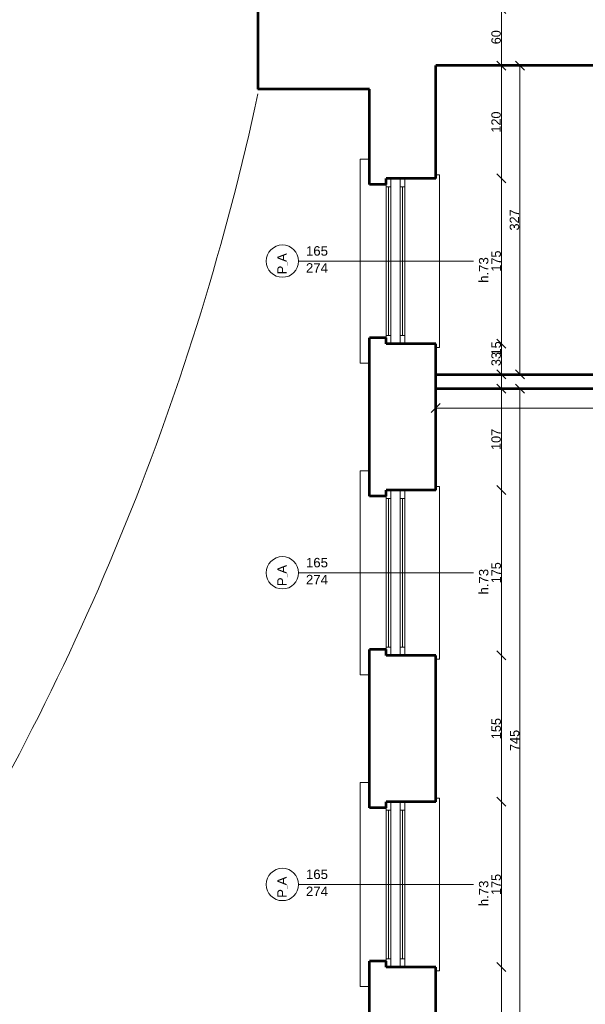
# Model space of a CAD drawing. Header units: inches. Extents: x -21887 to 84279, y -131485 to 67836.
# Tile 48 of 256: x -9920 to -3937, y -10358 to 67. Entities that reach past the tile are written whole.
import ezdxf

# ---------------------------------------------------------------- set-up
doc = ezdxf.new("R2010")
doc.units = ezdxf.units.IN
doc.header["$MEASUREMENT"] = 0
doc.layers.get('0').update_dxf_attribs({"lineweight": 13})
doc.layers.get('Defpoints').update_dxf_attribs({"lineweight": 13})
for name, color, linetype, lineweight in [('AI_MURY', 7, 'Continuous', 53), ('Dimensioning', 7, 'Continuous', 13), ('DRZWI', 7, 'Continuous', 13), ('dzialowki', 7, 'Continuous', 53), ('schodzy', 7, 'Continuous', 13)]:
    doc.layers.add(name, color=color, linetype=linetype, lineweight=lineweight)
doc.styles.add('GENERATED_STYLE_7', font='txt')
doc.styles.add('Style-Courier New', font='txt')
doc.dimstyles.new('Dimstyle_4', dxfattribs={"dimtxt": 100, "dimasz": 95, "dimexe": 0, "dimexo": 0, "dimgap": 0.09, "dimtad": 1, "dimdec": 0, "dimlfac": 0.1, "dimzin": 0, "dimdsep": 46, "dimlunit": 5, "dimtxsty": 'GENERATED_STYLE_7', "dimblk": 'ARROWHEAD_6', "dimcen": 0.09, "dimclrd": 161, "dimclre": 161, "dimclrt": 7, "dimadec": 0, "dimazin": 0, "dimtfac": 1, "dimtdec": 0, "dimtmove": 0, "dimatfit": 3, "dimfxl": 0, "dimtolj": 1, "dimtzin": 0, "dimarcsym": 0})
doc.dimstyles.new('Dimstyle_5', dxfattribs={"dimtxt": 100, "dimasz": 95, "dimexe": 0.18, "dimexo": 0, "dimgap": 0.09, "dimtad": 1, "dimtih": 1, "dimtoh": 1, "dimdec": 0, "dimlfac": 0.1, "dimzin": 0, "dimdsep": 46, "dimlunit": 5, "dimtxsty": 'GENERATED_STYLE_7', "dimblk": 'ARROWHEAD_6', "dimcen": 0.09, "dimclrd": 161, "dimclre": 161, "dimclrt": 7, "dimadec": 0, "dimazin": 0, "dimtfac": 1, "dimtdec": 0, "dimtmove": 0, "dimatfit": 3, "dimfxl": 0, "dimtolj": 1, "dimtzin": 0, "dimarcsym": 0})

# ---------------------------------------------------------------- blocks, each defined once
blk = doc.blocks.new('ARROWHEAD_6')
at = {"color": 0, "linetype": 'Continuous'}
for p, q in [((0, 0), (-1, 0)), ((-0.5, -0.5), (0.5, 0.5))]:
    blk.add_line(p, q, dxfattribs=at)
blk = doc.blocks.new('*U248')
at = {"layer": 'Defpoints', "color": 0, "linetype": 'Continuous'}
for p in [(-4629, -419), (-4629, -419), (-4629, -3689)]:
    blk.add_point(p, dxfattribs=at)
at = {"layer": 'Dimensioning', "color": 161, "linetype": 'Continuous', "lineweight": -2}
blk.add_line((-4629, -3594), (-4629, -514), dxfattribs=at)
at = {"layer": 'Dimensioning', "color": 161, "linetype": 'Continuous', "lineweight": -2, "xscale": 95, "yscale": 95, "zscale": 95}
for p, rotation in [((-4629, -419), 90), ((-4629, -3689), 270)]:
    blk.add_blockref('ARROWHEAD_6', p, dxfattribs=dict(at, rotation=rotation))
at = {"layer": 'Dimensioning', "color": 7, "linetype": 'Continuous', "insert": (-4686, -2054), "char_height": 100, "attachment_point": 5, "rotation": 90, "style": 'GENERATED_STYLE_7'}
blk.add_mtext('327', dxfattribs=at)
blk = doc.blocks.new('*D2016')
at = {"layer": 'Defpoints'}
for p in [(-4629, -419), (-4629, -419), (-4629, -2054), (-4629, -3689)]:
    blk.add_point(p, dxfattribs=at)
at = {"layer": 'Dimensioning', "color": 161, "linetype": 'Continuous'}
blk.add_blockref('*U248', (0, 0), dxfattribs=at)
blk = doc.blocks.new('*U249')
at = {"layer": 'Defpoints', "color": 0, "linetype": 'Continuous'}
for p in [(-4629, -3839), (-4629, -3839), (-4629, -11289)]:
    blk.add_point(p, dxfattribs=at)
at = {"layer": 'Dimensioning', "color": 161, "linetype": 'Continuous', "lineweight": -2}
blk.add_line((-4629, -11194), (-4629, -3934), dxfattribs=at)
at = {"layer": 'Dimensioning', "color": 161, "linetype": 'Continuous', "lineweight": -2, "xscale": 95, "yscale": 95, "zscale": 95}
for p, rotation in [((-4629, -3839), 90), ((-4629, -11289), 270)]:
    blk.add_blockref('ARROWHEAD_6', p, dxfattribs=dict(at, rotation=rotation))
at = {"layer": 'Dimensioning', "color": 7, "linetype": 'Continuous', "insert": (-4684, -7564), "char_height": 100, "attachment_point": 5, "rotation": 90, "style": 'GENERATED_STYLE_7'}
blk.add_mtext('745', dxfattribs=at)
blk = doc.blocks.new('*D2017')
at = {"layer": 'Defpoints'}
for p in [(-4629, -3839), (-4629, -3839), (-4629, -7564), (-4629, -11289)]:
    blk.add_point(p, dxfattribs=at)
at = {"layer": 'Dimensioning', "color": 161, "linetype": 'Continuous'}
blk.add_blockref('*U249', (0, 0), dxfattribs=at)
blk = doc.blocks.new('*U251')
at = {"layer": 'Defpoints', "color": 0, "linetype": 'Continuous'}
for p in [(-5109, 181), (-4824, 181), (-5151, -419)]:
    blk.add_point(p, dxfattribs=at)
at = {"layer": 'Dimensioning', "color": 161, "linetype": 'Continuous', "lineweight": -2}
for p, q in [((-4824, 181), (-4824, 181)), ((-4824, -324), (-4824, 86)), ((-4824, -419), (-4824, -419))]:
    blk.add_line(p, q, dxfattribs=at)
at = {"layer": 'Dimensioning', "color": 161, "linetype": 'Continuous', "lineweight": -2, "xscale": 95, "yscale": 95, "zscale": 95}
for p, rotation in [((-4824, 181), 90), ((-4824, -419), 270)]:
    blk.add_blockref('ARROWHEAD_6', p, dxfattribs=dict(at, rotation=rotation))
at = {"layer": 'Dimensioning', "color": 7, "linetype": 'Continuous', "insert": (-4880, -119), "char_height": 100, "attachment_point": 5, "rotation": 90, "style": 'GENERATED_STYLE_7'}
blk.add_mtext('60', dxfattribs=at)
blk = doc.blocks.new('*D2019')
at = {"layer": 'Defpoints'}
for p in [(-5109, 181), (-4824, 181), (-4824, -119), (-5151, -419)]:
    blk.add_point(p, dxfattribs=at)
at = {"layer": 'Dimensioning', "color": 161, "linetype": 'Continuous'}
blk.add_blockref('*U251', (0, 0), dxfattribs=at)
blk = doc.blocks.new('*U511')
at = {"layer": 'Defpoints', "color": 0, "linetype": 'Continuous'}
for p in [(-5648, -9964), (-4824, -9964), (-4824, -11289)]:
    blk.add_point(p, dxfattribs=at)
at = {"layer": 'Dimensioning', "color": 161, "linetype": 'Continuous', "lineweight": -2}
for p, q in [((-4824, -9964), (-4824, -9964)), ((-4824, -11194), (-4824, -10059))]:
    blk.add_line(p, q, dxfattribs=at)
at = {"layer": 'Dimensioning', "color": 161, "linetype": 'Continuous', "lineweight": -2, "xscale": 95, "yscale": 95, "zscale": 95}
for p, rotation in [((-4824, -9964), 90), ((-4824, -11289), 270)]:
    blk.add_blockref('ARROWHEAD_6', p, dxfattribs=dict(at, rotation=rotation))
at = {"layer": 'Dimensioning', "color": 7, "linetype": 'Continuous', "insert": (-4880, -10627), "char_height": 100, "attachment_point": 5, "rotation": 90, "style": 'GENERATED_STYLE_7'}
blk.add_mtext('132', dxfattribs=at)
blk = doc.blocks.new('*D2735')
at = {"layer": 'Defpoints'}
for p in [(-5648, -9964), (-4824, -9964), (-4824, -10627), (-4824, -11289)]:
    blk.add_point(p, dxfattribs=at)
at = {"layer": 'Dimensioning', "color": 161, "linetype": 'Continuous'}
blk.add_blockref('*U511', (0, 0), dxfattribs=at)
blk = doc.blocks.new('*U512')
at = {"layer": 'Defpoints', "color": 0, "linetype": 'Continuous'}
for p in [(-5659, -8214), (-4824, -8214), (-5648, -9964)]:
    blk.add_point(p, dxfattribs=at)
at = {"layer": 'Dimensioning', "color": 161, "linetype": 'Continuous', "lineweight": -2}
for p, q in [((-4824, -8214), (-4824, -8214)), ((-4824, -9869), (-4824, -8309)), ((-4824, -9964), (-4824, -9964))]:
    blk.add_line(p, q, dxfattribs=at)
at = {"layer": 'Dimensioning', "color": 161, "linetype": 'Continuous', "lineweight": -2, "xscale": 95, "yscale": 95, "zscale": 95}
for p, rotation in [((-4824, -8214), 90), ((-4824, -9964), 270)]:
    blk.add_blockref('ARROWHEAD_6', p, dxfattribs=dict(at, rotation=rotation))
at = {"layer": 'Dimensioning', "color": 7, "linetype": 'Continuous', "insert": (-4879, -9089), "char_height": 100, "attachment_point": 5, "rotation": 90, "style": 'GENERATED_STYLE_7'}
blk.add_mtext('175', dxfattribs=at)
blk = doc.blocks.new('*D2736')
at = {"layer": 'Defpoints'}
for p in [(-5659, -8214), (-4824, -8214), (-4824, -9089), (-5648, -9964)]:
    blk.add_point(p, dxfattribs=at)
at = {"layer": 'Dimensioning', "color": 161, "linetype": 'Continuous'}
blk.add_blockref('*U512', (0, 0), dxfattribs=at)
blk = doc.blocks.new('*U513')
at = {"layer": 'Defpoints', "color": 0, "linetype": 'Continuous'}
for p in [(-5782, -6664), (-4824, -6664), (-5659, -8214)]:
    blk.add_point(p, dxfattribs=at)
at = {"layer": 'Dimensioning', "color": 161, "linetype": 'Continuous', "lineweight": -2}
for p, q in [((-4824, -6664), (-4824, -6664)), ((-4824, -8119), (-4824, -6759)), ((-4824, -8214), (-4824, -8214))]:
    blk.add_line(p, q, dxfattribs=at)
at = {"layer": 'Dimensioning', "color": 161, "linetype": 'Continuous', "lineweight": -2, "xscale": 95, "yscale": 95, "zscale": 95}
for p, rotation in [((-4824, -6664), 90), ((-4824, -8214), 270)]:
    blk.add_blockref('ARROWHEAD_6', p, dxfattribs=dict(at, rotation=rotation))
at = {"layer": 'Dimensioning', "color": 7, "linetype": 'Continuous', "insert": (-4879, -7439), "char_height": 100, "attachment_point": 5, "rotation": 90, "style": 'GENERATED_STYLE_7'}
blk.add_mtext('155', dxfattribs=at)
blk = doc.blocks.new('*D2737')
at = {"layer": 'Defpoints'}
for p in [(-5782, -6664), (-4824, -6664), (-4824, -7439), (-5659, -8214)]:
    blk.add_point(p, dxfattribs=at)
at = {"layer": 'Dimensioning', "color": 161, "linetype": 'Continuous'}
blk.add_blockref('*U513', (0, 0), dxfattribs=at)
blk = doc.blocks.new('*U514')
at = {"layer": 'Defpoints', "color": 0, "linetype": 'Continuous'}
for p in [(-5844, -4914), (-4824, -4914), (-5782, -6664)]:
    blk.add_point(p, dxfattribs=at)
at = {"layer": 'Dimensioning', "color": 161, "linetype": 'Continuous', "lineweight": -2}
for p, q in [((-4824, -4914), (-4824, -4914)), ((-4824, -6569), (-4824, -5009)), ((-4824, -6664), (-4824, -6664))]:
    blk.add_line(p, q, dxfattribs=at)
at = {"layer": 'Dimensioning', "color": 161, "linetype": 'Continuous', "lineweight": -2, "xscale": 95, "yscale": 95, "zscale": 95}
for p, rotation in [((-4824, -4914), 90), ((-4824, -6664), 270)]:
    blk.add_blockref('ARROWHEAD_6', p, dxfattribs=dict(at, rotation=rotation))
at = {"layer": 'Dimensioning', "color": 7, "linetype": 'Continuous', "insert": (-4879, -5789), "char_height": 100, "attachment_point": 5, "rotation": 90, "style": 'GENERATED_STYLE_7'}
blk.add_mtext('175', dxfattribs=at)
blk = doc.blocks.new('*D2738')
at = {"layer": 'Defpoints'}
for p in [(-5844, -4914), (-4824, -4914), (-4824, -5789), (-5782, -6664)]:
    blk.add_point(p, dxfattribs=at)
at = {"layer": 'Dimensioning', "color": 161, "linetype": 'Continuous'}
blk.add_blockref('*U514', (0, 0), dxfattribs=at)
blk = doc.blocks.new('*U515')
at = {"layer": 'Defpoints', "color": 0, "linetype": 'Continuous'}
for p in [(-5411, -3839), (-4824, -3839), (-5844, -4914)]:
    blk.add_point(p, dxfattribs=at)
at = {"layer": 'Dimensioning', "color": 161, "linetype": 'Continuous', "lineweight": -2}
for p, q in [((-4824, -3839), (-4824, -3839)), ((-4824, -4819), (-4824, -3934)), ((-4824, -4914), (-4824, -4914))]:
    blk.add_line(p, q, dxfattribs=at)
at = {"layer": 'Dimensioning', "color": 161, "linetype": 'Continuous', "lineweight": -2, "xscale": 95, "yscale": 95, "zscale": 95}
for p, rotation in [((-4824, -3839), 90), ((-4824, -4914), 270)]:
    blk.add_blockref('ARROWHEAD_6', p, dxfattribs=dict(at, rotation=rotation))
at = {"layer": 'Dimensioning', "color": 7, "linetype": 'Continuous', "insert": (-4880, -4377), "char_height": 100, "attachment_point": 5, "rotation": 90, "style": 'GENERATED_STYLE_7'}
blk.add_mtext('107', dxfattribs=at)
blk = doc.blocks.new('*D2739')
at = {"layer": 'Defpoints'}
for p in [(-5411, -3839), (-4824, -3839), (-4824, -4377), (-5844, -4914)]:
    blk.add_point(p, dxfattribs=at)
at = {"layer": 'Dimensioning', "color": 161, "linetype": 'Continuous'}
blk.add_blockref('*U515', (0, 0), dxfattribs=at)
blk = doc.blocks.new('*U516')
at = {"layer": 'Defpoints', "color": 0, "linetype": 'Continuous'}
for p in [(-5426, -3689), (-4824, -3689), (-5411, -3839)]:
    blk.add_point(p, dxfattribs=at)
at = {"layer": 'Dimensioning', "color": 161, "linetype": 'Continuous', "lineweight": -2}
for p, q in [((-4824, -3594), (-4824, -3326)), ((-4824, -3689), (-4824, -3689)), ((-4824, -3839), (-4824, -3689)), ((-4824, -3839), (-4824, -3839)), ((-4824, -3934), (-4824, -4029))]:
    blk.add_line(p, q, dxfattribs=at)
at = {"layer": 'Dimensioning', "color": 161, "linetype": 'Continuous', "lineweight": -2, "xscale": 95, "yscale": 95, "zscale": 95}
for p, rotation in [((-4824, -3689), 270), ((-4824, -3839), 90)]:
    blk.add_blockref('ARROWHEAD_6', p, dxfattribs=dict(at, rotation=rotation))
at = {"layer": 'Dimensioning', "color": 7, "linetype": 'Continuous', "insert": (-4879, -3413), "char_height": 100, "attachment_point": 5, "rotation": 90, "style": 'GENERATED_STYLE_7'}
blk.add_mtext('15', dxfattribs=at)
blk = doc.blocks.new('*D2740')
at = {"layer": 'Defpoints'}
for p in [(-4824, -3413), (-5426, -3689), (-4824, -3689), (-5411, -3839)]:
    blk.add_point(p, dxfattribs=at)
at = {"layer": 'Dimensioning', "color": 161, "linetype": 'Continuous'}
blk.add_blockref('*U516', (0, 0), dxfattribs=at)
blk = doc.blocks.new('*U517')
at = {"layer": 'Defpoints', "color": 0, "linetype": 'Continuous'}
for p in [(-5629, -3364), (-4824, -3364), (-5426, -3689)]:
    blk.add_point(p, dxfattribs=at)
at = {"layer": 'Dimensioning', "color": 161, "linetype": 'Continuous', "lineweight": -2}
for p, q in [((-4824, -3364), (-4824, -3364)), ((-4824, -3594), (-4824, -3459)), ((-4824, -3689), (-4824, -3689))]:
    blk.add_line(p, q, dxfattribs=at)
at = {"layer": 'Dimensioning', "color": 161, "linetype": 'Continuous', "lineweight": -2, "xscale": 95, "yscale": 95, "zscale": 95}
for p, rotation in [((-4824, -3364), 90), ((-4824, -3689), 270)]:
    blk.add_blockref('ARROWHEAD_6', p, dxfattribs=dict(at, rotation=rotation))
at = {"layer": 'Dimensioning', "color": 7, "linetype": 'Continuous', "insert": (-4880, -3527), "char_height": 100, "attachment_point": 5, "rotation": 90, "style": 'GENERATED_STYLE_7'}
blk.add_mtext('33', dxfattribs=at)
blk = doc.blocks.new('*D2741')
at = {"layer": 'Defpoints'}
for p in [(-5629, -3364), (-4824, -3364), (-4824, -3527), (-5426, -3689)]:
    blk.add_point(p, dxfattribs=at)
at = {"layer": 'Dimensioning', "color": 161, "linetype": 'Continuous'}
blk.add_blockref('*U517', (0, 0), dxfattribs=at)
blk = doc.blocks.new('*U518')
at = {"layer": 'Defpoints', "color": 0, "linetype": 'Continuous'}
for p in [(-5709, -1614), (-4824, -1614), (-5629, -3364)]:
    blk.add_point(p, dxfattribs=at)
at = {"layer": 'Dimensioning', "color": 161, "linetype": 'Continuous', "lineweight": -2}
for p, q in [((-4824, -1614), (-4824, -1614)), ((-4824, -3269), (-4824, -1709)), ((-4824, -3364), (-4824, -3364))]:
    blk.add_line(p, q, dxfattribs=at)
at = {"layer": 'Dimensioning', "color": 161, "linetype": 'Continuous', "lineweight": -2, "xscale": 95, "yscale": 95, "zscale": 95}
for p, rotation in [((-4824, -1614), 90), ((-4824, -3364), 270)]:
    blk.add_blockref('ARROWHEAD_6', p, dxfattribs=dict(at, rotation=rotation))
at = {"layer": 'Dimensioning', "color": 7, "linetype": 'Continuous', "insert": (-4879, -2489), "char_height": 100, "attachment_point": 5, "rotation": 90, "style": 'GENERATED_STYLE_7'}
blk.add_mtext('175', dxfattribs=at)
blk = doc.blocks.new('*D2742')
at = {"layer": 'Defpoints'}
for p in [(-5709, -1614), (-4824, -1614), (-4824, -2489), (-5629, -3364)]:
    blk.add_point(p, dxfattribs=at)
at = {"layer": 'Dimensioning', "color": 161, "linetype": 'Continuous'}
blk.add_blockref('*U518', (0, 0), dxfattribs=at)
blk = doc.blocks.new('*U519')
at = {"layer": 'Defpoints', "color": 0, "linetype": 'Continuous'}
for p in [(-5448, -419), (-4824, -419), (-5709, -1614)]:
    blk.add_point(p, dxfattribs=at)
at = {"layer": 'Dimensioning', "color": 161, "linetype": 'Continuous', "lineweight": -2}
for p, q in [((-4824, -419), (-4824, -419)), ((-4824, -1519), (-4824, -514)), ((-4824, -1614), (-4824, -1614))]:
    blk.add_line(p, q, dxfattribs=at)
at = {"layer": 'Dimensioning', "color": 161, "linetype": 'Continuous', "lineweight": -2, "xscale": 95, "yscale": 95, "zscale": 95}
for p, rotation in [((-4824, -419), 90), ((-4824, -1614), 270)]:
    blk.add_blockref('ARROWHEAD_6', p, dxfattribs=dict(at, rotation=rotation))
at = {"layer": 'Dimensioning', "color": 7, "linetype": 'Continuous', "insert": (-4880, -1017), "char_height": 100, "attachment_point": 5, "rotation": 90, "style": 'GENERATED_STYLE_7'}
blk.add_mtext('120', dxfattribs=at)
blk = doc.blocks.new('*D2743')
at = {"layer": 'Defpoints'}
for p in [(-5448, -419), (-4824, -419), (-4824, -1017), (-5709, -1614)]:
    blk.add_point(p, dxfattribs=at)
at = {"layer": 'Dimensioning', "color": 161, "linetype": 'Continuous'}
blk.add_blockref('*U519', (0, 0), dxfattribs=at)
blk = doc.blocks.new('*U1520')
at = {"layer": 'Defpoints', "color": 0, "linetype": 'Continuous'}
for p in [(-1719, -3839), (-5519, -3948), (-1719, -4046)]:
    blk.add_point(p, dxfattribs=at)
at = {"layer": 'Dimensioning', "color": 161, "linetype": 'Continuous', "lineweight": -2}
for p, q in [((-5519, -4046), (-5519, -4046)), ((-5424, -4046), (-1814, -4046)), ((-1719, -4046), (-1719, -4046))]:
    blk.add_line(p, q, dxfattribs=at)
at = {"layer": 'Dimensioning', "color": 161, "linetype": 'Continuous', "lineweight": -2, "xscale": 95, "yscale": 95, "zscale": 95, "rotation": 180}
blk.add_blockref('ARROWHEAD_6', (-5519, -4046), dxfattribs=at)
at = {"layer": 'Dimensioning', "color": 161, "linetype": 'Continuous', "lineweight": -2, "xscale": 95, "yscale": 95, "zscale": 95}
blk.add_blockref('ARROWHEAD_6', (-1719, -4046), dxfattribs=at)
at = {"layer": 'Dimensioning', "color": 7, "linetype": 'Continuous', "insert": (-3619, -3990), "char_height": 100, "attachment_point": 5, "style": 'GENERATED_STYLE_7'}
blk.add_mtext('380', dxfattribs=at)
blk = doc.blocks.new('*D3164')
at = {"layer": 'Defpoints'}
for p in [(-1719, -3839), (-5519, -3948), (-3619, -4046), (-1719, -4046)]:
    blk.add_point(p, dxfattribs=at)
at = {"layer": 'Dimensioning', "color": 161, "linetype": 'Continuous'}
blk.add_blockref('*U1520', (0, 0), dxfattribs=at)

msp = doc.modelspace()

# ---------------------------------------------------------------- linework, layer by layer
at = {"layer": 'AI_MURY', "color": 7, "linetype": 'Continuous'}
for p, q in [((-7399.5, 790.7), (-7399.5, -669.3)), ((280.5, -419.3), (-5519.5, -419.3)), ((-5519.5, -1614.3), (-5519.5, -419.3)), ((-6219.5, -669.3), (-7399.5, -669.3)), ((-6219.5, -1676.8), (-6219.5, -669.3)), ((-5519.5, -1614.3), (-6044.5, -1614.3)), ((-6044.5, -1676.8), (-6044.5, -1614.3)), ((-6044.5, -1676.8), (-6219.5, -1676.8)), ((-6044.5, -3301.8), (-6219.5, -3301.8)), ((-6219.5, -4976.8), (-6219.5, -3301.8)), ((-6044.5, -3364.3), (-6044.5, -3301.8)), ((-5519.5, -3364.3), (-6044.5, -3364.3)), ((-5519.5, -4914.3), (-5519.5, -3364.3)), ((-6044.5, -4976.8), (-6219.5, -4976.8)), ((-6044.5, -4976.8), (-6044.5, -4914.3)), ((-5519.5, -4914.3), (-6044.5, -4914.3)), ((-6044.5, -6601.8), (-6219.5, -6601.8)), ((-6219.5, -8276.8), (-6219.5, -6601.8)), ((-6044.5, -6664.3), (-6044.5, -6601.8)), ((-5519.5, -6664.3), (-6044.5, -6664.3)), ((-5519.5, -8214.3), (-5519.5, -6664.3)), ((-6044.5, -8276.8), (-6044.5, -8214.3)), ((-5519.5, -8214.3), (-6044.5, -8214.3)), ((-6044.5, -8276.8), (-6219.5, -8276.8)), ((-6044.5, -9901.8), (-6219.5, -9901.8)), ((-6219.5, -11576.8), (-6219.5, -9901.8)), ((-6044.5, -9964.3), (-6044.5, -9901.8)), ((-5519.5, -9964.3), (-6044.5, -9964.3)), ((-5519.5, -11514.3), (-5519.5, -9964.3))]:
    msp.add_line(p, q, dxfattribs=at)
at = {"layer": 'DRZWI', "color": 251, "linetype": 'Continuous'}
for p, q in [((-6319.5, -3568.2), (-6319.5, -1410.4)), ((-6319.5, -1410.4), (-6219.5, -1410.4)), ((-5519.5, -1574.3), (-5479.5, -1574.3)), ((-5479.5, -3404.3), (-5479.5, -1574.3)), ((-5519.5, -3404.3), (-5479.5, -3404.3)), ((-6319.5, -3568.2), (-6219.5, -3568.2)), ((-6319.5, -6868.2), (-6319.5, -4710.4)), ((-6319.5, -4710.4), (-6219.5, -4710.4)), ((-5519.5, -4874.3), (-5479.5, -4874.3)), ((-5479.5, -6704.3), (-5479.5, -4874.3)), ((-5519.5, -6704.3), (-5479.5, -6704.3)), ((-6319.5, -6868.2), (-6219.5, -6868.2)), ((-6319.5, -10168.2), (-6319.5, -8010.4)), ((-6319.5, -8010.4), (-6219.5, -8010.4)), ((-5519.5, -8174.3), (-5479.5, -8174.3)), ((-5479.5, -10004.3), (-5479.5, -8174.3)), ((-5519.5, -10004.3), (-5479.5, -10004.3)), ((-6319.5, -10168.2), (-6219.5, -10168.2))]:
    msp.add_line(p, q, dxfattribs=at)
at = {"layer": 'DRZWI', "color": 220, "linetype": 'Continuous'}
for p, q in [((-5994.5, -1701.8), (-5994.5, -1614.3)), ((-5894.5, -1701.8), (-5894.5, -1614.3)), ((-5844.5, -1701.8), (-5844.5, -1614.3)), ((-6044.5, -1701.8), (-6044.5, -1676.8)), ((-5994.5, -1701.8), (-6044.5, -1701.8)), ((-6044.5, -3276.8), (-6044.5, -1701.8)), ((-6019.5, -3276.8), (-6019.5, -1701.8)), ((-5994.5, -3276.8), (-5994.5, -1701.8)), ((-5844.5, -1701.8), (-5894.5, -1701.8)), ((-5894.5, -3276.8), (-5894.5, -1701.8)), ((-5869.5, -3276.8), (-5869.5, -1701.8)), ((-5844.5, -3276.8), (-5844.5, -1701.8)), ((-6969.9, -2489.3), (-5119.1, -2489.3)), ((-5994.5, -3276.8), (-6044.5, -3276.8)), ((-6044.5, -3276.8), (-6044.5, -3301.8)), ((-5994.5, -3276.8), (-5994.5, -3364.3)), ((-5894.5, -3276.8), (-5894.5, -3364.3)), ((-5844.5, -3276.8), (-5894.5, -3276.8)), ((-5844.5, -3276.8), (-5844.5, -3364.3)), ((-6044.5, -5001.8), (-6044.5, -4976.8)), ((-5994.5, -5001.8), (-6044.5, -5001.8)), ((-6044.5, -6576.8), (-6044.5, -5001.8)), ((-6019.5, -6576.8), (-6019.5, -5001.8)), ((-5994.5, -5001.8), (-5994.5, -4914.3)), ((-5994.5, -6576.8), (-5994.5, -5001.8)), ((-5894.5, -5001.8), (-5894.5, -4914.3)), ((-5844.5, -5001.8), (-5894.5, -5001.8)), ((-5894.5, -6576.8), (-5894.5, -5001.8)), ((-5869.5, -6576.8), (-5869.5, -5001.8)), ((-5844.5, -5001.8), (-5844.5, -4914.3)), ((-5844.5, -6576.8), (-5844.5, -5001.8)), ((-6969.9, -5789.3), (-5119.1, -5789.3)), ((-5994.5, -6576.8), (-6044.5, -6576.8)), ((-6044.5, -6576.8), (-6044.5, -6601.8)), ((-5994.5, -6576.8), (-5994.5, -6664.3)), ((-5894.5, -6576.8), (-5894.5, -6664.3)), ((-5844.5, -6576.8), (-5894.5, -6576.8)), ((-5844.5, -6576.8), (-5844.5, -6664.3)), ((-5994.5, -8301.8), (-5994.5, -8214.3)), ((-5894.5, -8301.8), (-5894.5, -8214.3)), ((-5844.5, -8301.8), (-5844.5, -8214.3)), ((-6044.5, -8301.8), (-6044.5, -8276.8)), ((-5994.5, -8301.8), (-6044.5, -8301.8)), ((-6044.5, -9876.8), (-6044.5, -8301.8)), ((-6019.5, -9876.8), (-6019.5, -8301.8)), ((-5994.5, -9876.8), (-5994.5, -8301.8)), ((-5844.5, -8301.8), (-5894.5, -8301.8)), ((-5894.5, -9876.8), (-5894.5, -8301.8)), ((-5869.5, -9876.8), (-5869.5, -8301.8)), ((-5844.5, -9876.8), (-5844.5, -8301.8)), ((-6969.9, -9089.3), (-5119.1, -9089.3)), ((-5994.5, -9876.8), (-6044.5, -9876.8)), ((-6044.5, -9876.8), (-6044.5, -9901.8)), ((-5994.5, -9876.8), (-5994.5, -9964.3)), ((-5894.5, -9876.8), (-5894.5, -9964.3)), ((-5844.5, -9876.8), (-5894.5, -9876.8)), ((-5844.5, -9876.8), (-5844.5, -9964.3))]:
    msp.add_line(p, q, dxfattribs=at)
for centre in [(-7141.2, -2489.4), (-7141.2, -5789.4), (-7141.2, -9089.4)]:
    msp.add_circle(centre, 171.3, dxfattribs=at)
at = {"layer": 'dzialowki', "color": 12, "linetype": 'Continuous'}
for p, q in [((-5519.5, -3689.3), (-1639.5, -3689.3)), ((-5519.5, -3839.3), (-1639.5, -3839.3))]:
    msp.add_line(p, q, dxfattribs=at)
at = {"layer": 'schodzy', "color": 9, "linetype": 'Continuous'}
msp.add_arc((-34504.4, 5125.7), 27728, 328.12168, 347.83096, dxfattribs=at)

# ---------------------------------------------------------------- texts
at = {"layer": 'DRZWI', "color": 220, "char_height": 100, "width": 355.178, "attachment_point": 1, "line_spacing_factor": 1.079079, "style": 'GENERATED_STYLE_7'}
for insert in [(-6892, -2331.7), (-6892, -5631.7), (-6892, -8931.7)]:
    msp.add_mtext('\\fArial|b0|i0|c238|p39;165\\P274', dxfattribs=dict(at, insert=insert))
at = {"layer": 'DRZWI', "color": 220, "char_height": 100, "attachment_point": 1, "rotation": 90, "style": 'GENERATED_STYLE_7'}
for s, insert, width in [('\\fArial|b0|i0|c238|p39;P\\H50.000000;_\\H100.000000;A', (-7194.7, -2630.9), 460.117), ('\\fArial|b0|i0|c238|p39;h.73', (-5061.8, -2719.7), 460.863), ('\\fArial|b0|i0|c238|p39;P\\H50.000000;_\\H100.000000;A', (-7194.7, -5930.9), 460.117), ('\\fArial|b0|i0|c238|p39;h.73', (-5061.8, -6019.7), 460.863), ('\\fArial|b0|i0|c238|p39;P\\H50.000000;_\\H100.000000;A', (-7194.7, -9230.9), 460.117), ('\\fArial|b0|i0|c238|p39;h.73', (-5061.8, -9319.7), 460.863)]:
    msp.add_mtext(s, dxfattribs=dict(at, insert=insert, width=width))

# ---------------------------------------------------------------- dimensions: what is measured, and where the dimension line sits
at = {"layer": 'Dimensioning', "color": 161, "linetype": 'Continuous'}
for base, p1, p2, picture, middle in [((-4823.6, 180.7), (-5151.1, -419.3), (-5109.3, 180.7), '*D2019', (-4823.6, -119.3)), ((-4823.5790566, -419.2868952), (-5708.8514859, -1614.2868952), (-5447.5080866, -419.2868952), '*D2743', (-4823.5790566, -1016.7868952)), ((-4629.5, -419.3), (-4629.5, -3689.3), (-4629.5, -419.3), '*D2016', (-4629.5, -2054.3)), ((-4823.6, -1614.3), (-5628.9, -3364.3), (-5708.9, -1614.3), '*D2742', (-4823.6, -2489.3)), ((-4823.5790566, -3364.2868952), (-5425.6566377, -3689.2868952), (-5628.923726, -3364.2868952), '*D2741', (-4823.5790566, -3526.7868952)), ((-4823.6, -3689.3), (-5411.1, -3839.3), (-5425.7, -3689.3), '*D2740', (-4823.6, -3412.6)), ((-4823.5790566, -3839.2868952), (-5844.4819462, -4914.2868952), (-5411.1375599, -3839.2868952), '*D2739', (-4823.5790566, -4376.7868952)), ((-4629.5, -3839.3), (-4629.5, -11289.3), (-4629.5, -3839.3), '*D2017', (-4629.5, -7564.3)), ((-4823.6, -4914.3), (-5782, -6664.3), (-5844.5, -4914.3), '*D2738', (-4823.6, -5789.3)), ((-4823.6, -6664.3), (-5658.9, -8214.3), (-5782, -6664.3), '*D2737', (-4823.6, -7439.3)), ((-4823.6, -8214.3), (-5648.4, -9964.3), (-5658.9, -8214.3), '*D2736', (-4823.6, -9089.3)), ((-4823.5790566, -9964.2868952), (-4823.5790566, -11289.2868952), (-5648.4134754, -9964.2868952), '*D2735', (-4823.5790566, -10626.7868952))]:
    dim = msp.add_linear_dim(base=base, p1=p1, p2=p2, angle=90, dimstyle='Dimstyle_4', override={"dimtxsty": 'Style-Courier New', "dimclrd": 0, "dimclre": 161, "dimlwe": 0}, dxfattribs=at)
    dim.commit()
    dim.dimension.update_dxf_attribs({"geometry": picture, "text_midpoint": middle, "dimtype": 128})
dim = msp.add_linear_dim(base=(-1719.5, -4046), p1=(-5519.5, -3948.3), p2=(-1719.5, -3839.3), dimstyle='Dimstyle_5', override={"dimtxsty": 'Style-Courier New', "dimclrd": 0, "dimclre": 161, "dimlwe": 0}, dxfattribs=at)
dim.commit()
dim.dimension.update_dxf_attribs({"geometry": '*D3164', "text_midpoint": (-3619.5, -4046), "dimtype": 128})

doc.saveas('drawing.dxf')
